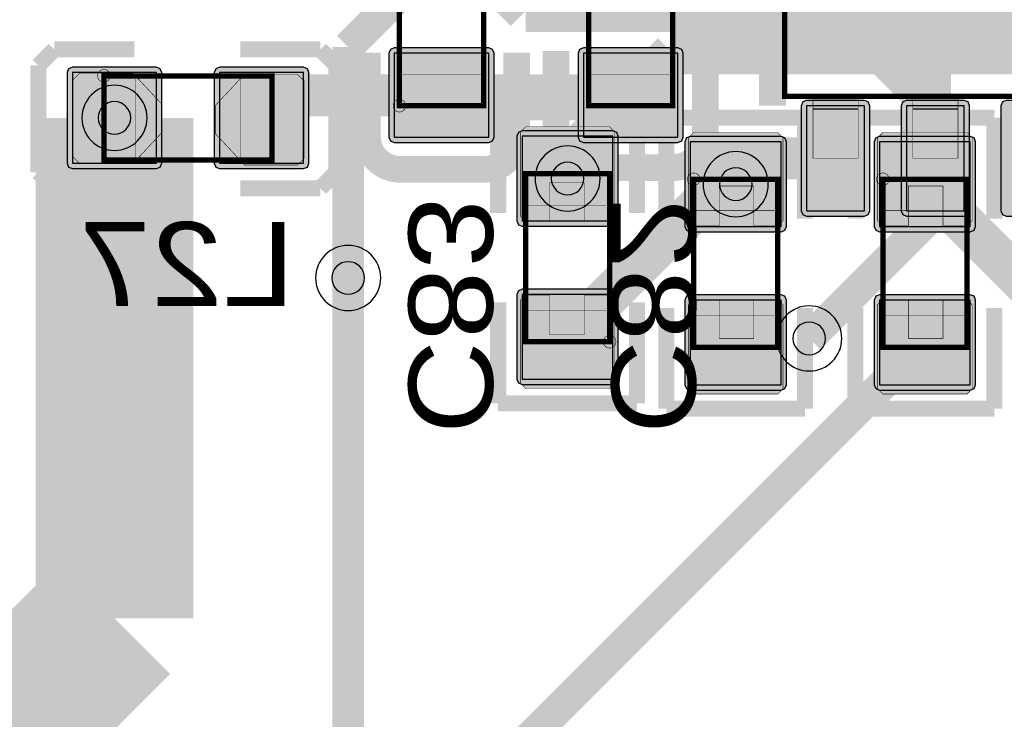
# Model space of a CAD drawing. Header units: millimetres. Extents: x -8 to 125, y -6 to 113.
# Tile 135 of 142: x 104.32 to 113.69, y 73.78 to 80.44. Entities that reach past the tile are written whole.
import ezdxf
from ezdxf.enums import TextEntityAlignment as Align

# ---------------------------------------------------------------- set-up
doc = ezdxf.new("R2010")
doc.units = ezdxf.units.MM
for name, color, linetype, true_color in [('Bottom Layer', 7, 'Continuous', 0x0000ff), ('Bottom Paste Mask Layer', 7, 'Continuous', 0x800000), ('Bottom Silkscreen Layer', 7, 'Continuous', 0x66cc33), ('Bottom Solder Mask Layer', 7, 'Continuous', 0xaa00ff), ('Component Marking Layer', 7, 'Continuous', 0x66ffcc), ('Component Shape Layer', 7, 'Continuous', 0x00cccc), ('Hole Layer', 7, 'Continuous', 0x222222), ('Inner1', 7, 'Continuous', 0x999966), ('Inner2', 7, 'Continuous', 0x008000), ('Multi-Layer', 7, 'Continuous', 0xc0c0c0), ('Pin Floating Layer', 7, 'Continuous', 0xff99ff), ('Pin Soldering Layer', 7, 'Continuous', 0xcc9999), ('Top Layer', 7, 'Continuous', 0xff0000), ('Top Paste Mask Layer', 7, 'Continuous', 0x808080), ('Top Silkscreen Layer', 7, 'Continuous', 0xffcc00), ('Top Solder Mask Layer', 7, 'Continuous', 0x800080)]:
    doc.layers.add(name, color=color, linetype=linetype, true_color=true_color)
doc.styles.get("Standard").update_dxf_attribs({"font": 'arial.ttf'})

msp = doc.modelspace()

# ---------------------------------------------------------------- hatches: boundary and pattern name
at = {"layer": 'Bottom Layer'}
for points in [[(107.8802, 79.3181), (108.7802, 79.3181), (108.7802, 80.1181), (107.8802, 80.1181)], [(110.5802, 80.1181), (109.6802, 80.1181), (109.6802, 79.3181), (110.5802, 79.3181)], [(105.6183, 79.0702), (105.6183, 79.9342), (104.8183, 79.9342), (104.8183, 79.0702)], [(107.0181, 79.0702), (107.0181, 79.9342), (106.2181, 79.9342), (106.2181, 79.0702)], [(111.8053, 78.6181), (112.3553, 78.6181), (112.3553, 79.6181), (111.8053, 79.6181)], [(112.7552, 78.6181), (113.3052, 78.6181), (113.3052, 79.6181), (112.7552, 79.6181)]]:
    msp.add_hatch(color=256, dxfattribs=at).paths.add_polyline_path(points)
at = {"layer": 'Bottom Paste Mask Layer'}
for points in [[(107.8802, 79.3181), (108.7802, 79.3181), (108.7802, 80.1181), (107.8802, 80.1181)], [(110.5802, 80.1181), (109.6802, 80.1181), (109.6802, 79.3181), (110.5802, 79.3181)], [(105.6666, 79.3592), (105.6666, 79.6357), (105.3924, 79.9294), (104.8891, 79.9294), (104.8251, 79.8654), (104.8251, 79.1294), (104.8891, 79.0654), (105.3924, 79.0654)], [(106.1822, 79.3479), (106.1822, 79.6244), (106.4564, 79.9182), (106.9597, 79.9182), (107.0237, 79.8542), (107.0237, 79.1182), (106.9597, 79.0542), (106.4564, 79.0542)], [(111.8053, 78.6181), (112.3553, 78.6181), (112.3553, 79.6181), (111.8053, 79.6181)], [(112.7552, 78.6181), (113.3052, 78.6181), (113.3052, 79.6181), (112.7552, 79.6181)]]:
    msp.add_hatch(color=256, dxfattribs=at).paths.add_polyline_path(points)
at = {"layer": 'Bottom Solder Mask Layer'}
for points in [[(107.8802, 79.2673), (108.7802, 79.2673), (108.8161, 79.2822), (108.831, 79.3181), (108.831, 80.1181), (108.8161, 80.1541), (108.7802, 80.1689), (107.8802, 80.1689), (107.8443, 80.1541), (107.8294, 80.1181), (107.8294, 79.3181), (107.8443, 79.2822)], [(110.5802, 80.1689), (109.6802, 80.1689), (109.6443, 80.1541), (109.6294, 80.1181), (109.6294, 79.3181), (109.6443, 79.2822), (109.6802, 79.2673), (110.5802, 79.2673), (110.6161, 79.2822), (110.631, 79.3181), (110.631, 80.1181), (110.6161, 80.1541)], [(105.6691, 79.0702), (105.6691, 79.9342), (105.6542, 79.9701), (105.6183, 79.985), (104.8183, 79.985), (104.7824, 79.9701), (104.7675, 79.9342), (104.7675, 79.0702), (104.7824, 79.0342), (104.8183, 79.0194), (105.6183, 79.0194), (105.6542, 79.0342)], [(107.0689, 79.0702), (107.0689, 79.9342), (107.054, 79.9701), (107.0181, 79.985), (106.2181, 79.985), (106.1822, 79.9701), (106.1673, 79.9342), (106.1673, 79.0702), (106.1822, 79.0342), (106.2181, 79.0194), (107.0181, 79.0194), (107.054, 79.0342)], [(111.8053, 78.5673), (112.3553, 78.5673), (112.3912, 78.5822), (112.4061, 78.6181), (112.4061, 79.6181), (112.3912, 79.654), (112.3553, 79.6689), (111.8053, 79.6689), (111.7693, 79.654), (111.7545, 79.6181), (111.7545, 78.6181), (111.7693, 78.5822)], [(112.7552, 78.5673), (113.3052, 78.5673), (113.3412, 78.5822), (113.356, 78.6181), (113.356, 79.6181), (113.3412, 79.654), (113.3052, 79.6689), (112.7552, 79.6689), (112.7193, 79.654), (112.7044, 79.6181), (112.7044, 78.6181), (112.7193, 78.5822)], [(113.7052, 78.5673), (114.2552, 78.5673), (114.2911, 78.5822), (114.306, 78.6181), (114.306, 79.6181), (114.2911, 79.654), (114.2552, 79.6689), (113.7052, 79.6689), (113.6693, 79.654), (113.6544, 79.6181), (113.6544, 78.6181), (113.6693, 78.5822)]]:
    msp.add_hatch(color=256, dxfattribs=at).paths.add_polyline_path(points)
at = {"layer": 'Component Marking Layer'}
for points in [[(105.0582, 79.9022, 1), (105.1782, 79.9022, 1)], [(107.8702, 79.6182, 1), (107.9902, 79.6182, 1)], [(110.6702, 78.9182, 1), (110.7902, 78.9182, 1)], [(112.4702, 78.9182, 1), (112.5902, 78.9182, 1)], [(109.8702, 77.3715, 1), (109.9902, 77.3715, 1)]]:
    msp.add_hatch(color=256, dxfattribs=at).paths.add_polyline_path(points)
at = {"layer": 'Pin Floating Layer'}
for points in [[(111.8652, 79.5832), (112.2952, 79.5832), (112.2952, 79.7282), (111.8652, 79.7282)], [(112.8152, 79.5832), (113.2452, 79.5832), (113.2452, 79.7282), (112.8152, 79.7282)]]:
    msp.add_hatch(color=256, dxfattribs=at).paths.add_polyline_path(points)
at = {"layer": 'Pin Soldering Layer'}
for points in [[(105.4183, 79.9022), (105.1183, 79.9022), (105.1183, 79.1022), (105.4183, 79.1022)], [(106.7181, 79.9022), (106.4181, 79.9022), (106.4181, 79.1022), (106.7181, 79.1022)], [(107.9302, 79.6182), (108.7302, 79.6182), (108.7302, 79.9182), (107.9302, 79.9182)], [(110.5302, 79.6182), (109.7302, 79.6182), (109.7302, 79.9182), (110.5302, 79.9182)], [(111.8652, 79.5932), (112.2951, 79.5932), (112.2951, 79.1182), (111.8652, 79.1182)], [(112.8151, 79.5932), (113.2452, 79.5932), (113.2452, 79.1182), (112.8151, 79.1182)], [(109.9302, 78.9715), (109.1302, 78.9715), (109.1302, 78.6715), (109.9302, 78.6715)], [(110.7302, 78.9182), (111.5302, 78.9182), (111.5302, 78.6182), (110.7302, 78.6182)], [(112.5302, 78.9182), (113.3302, 78.9182), (113.3302, 78.6182), (112.5302, 78.6182)], [(109.9302, 77.3715), (109.1302, 77.3715), (109.1302, 77.6715), (109.9302, 77.6715)], [(110.7302, 77.3182), (111.5302, 77.3182), (111.5302, 77.6182), (110.7302, 77.6182)], [(112.5302, 77.3182), (113.3302, 77.3182), (113.3302, 77.6182), (112.5302, 77.6182)]]:
    msp.add_hatch(color=256, dxfattribs=at).paths.add_polyline_path(points)
at = {"layer": 'Top Layer'}
for points in [[(109.0982, 78.5216), (109.9622, 78.5216), (109.9622, 79.3281), (109.0982, 79.3281)], [(111.5622, 79.2748), (110.6982, 79.2748), (110.6982, 78.4683), (111.5622, 78.4683)], [(113.3622, 79.2748), (112.4982, 79.2748), (112.4982, 78.4683), (113.3622, 78.4683)], [(109.0982, 77.0149), (109.9622, 77.0149), (109.9622, 77.8214), (109.0982, 77.8214)], [(111.5622, 77.768), (110.6982, 77.768), (110.6982, 76.9616), (111.5622, 76.9616)], [(113.3622, 77.768), (112.4982, 77.768), (112.4982, 76.9616), (113.3622, 76.9616)]]:
    msp.add_hatch(color=256, dxfattribs=at).paths.add_polyline_path(points)
at = {"layer": 'Top Paste Mask Layer'}
for points in [[(109.0802, 79.3665), (109.0802, 78.5665), (109.1302, 78.5165), (109.3582, 78.5165), (109.3582, 78.8865), (109.6882, 78.8865), (109.6882, 78.5165), (109.9302, 78.5165), (109.9802, 78.5665), (109.9802, 79.3665), (109.9302, 79.4165), (109.1302, 79.4165)], [(111.5302, 78.4731), (111.3022, 78.4731), (111.3022, 78.8531), (110.9722, 78.8531), (110.9722, 78.4731), (110.7302, 78.4731), (110.6802, 78.5231), (110.6802, 79.3131), (110.7302, 79.3631), (111.5302, 79.3631), (111.5802, 79.3131), (111.5802, 78.5231)], [(113.3302, 78.4731), (113.1022, 78.4731), (113.1022, 78.8531), (112.7722, 78.8531), (112.7722, 78.4731), (112.5302, 78.4731), (112.4802, 78.5231), (112.4802, 79.3131), (112.5302, 79.3631), (113.3302, 79.3631), (113.3802, 79.3131), (113.3802, 78.5231)], [(109.1302, 77.8165), (109.3582, 77.8165), (109.3582, 77.4365), (109.6882, 77.4365), (109.6882, 77.8165), (109.9302, 77.8165), (109.9802, 77.7665), (109.9802, 76.9765), (109.9302, 76.9265), (109.1302, 76.9265), (109.0802, 76.9765), (109.0802, 77.7665)], [(111.5802, 76.9231), (111.5802, 77.7231), (111.5302, 77.7731), (111.3022, 77.7731), (111.3022, 77.4031), (110.9722, 77.4031), (110.9722, 77.7731), (110.7302, 77.7731), (110.6802, 77.7231), (110.6802, 76.9231), (110.7302, 76.8731), (111.5302, 76.8731)], [(113.3802, 76.9231), (113.3802, 77.7231), (113.3302, 77.7731), (113.1022, 77.7731), (113.1022, 77.4031), (112.7722, 77.4031), (112.7722, 77.7731), (112.5302, 77.7731), (112.4802, 77.7231), (112.4802, 76.9231), (112.5302, 76.8731), (113.3302, 76.8731)]]:
    msp.add_hatch(color=256, dxfattribs=at).paths.add_polyline_path(points)
at = {"layer": 'Top Solder Mask Layer'}
for points in [[(109.0982, 78.4708), (109.9622, 78.4708), (109.9981, 78.4857), (110.013, 78.5216), (110.013, 79.3281), (109.9981, 79.364), (109.9622, 79.3789), (109.0982, 79.3789), (109.0623, 79.364), (109.0474, 79.3281), (109.0474, 78.5216), (109.0623, 78.4857)], [(111.5622, 79.3256), (110.6982, 79.3256), (110.6623, 79.3107), (110.6474, 79.2748), (110.6474, 78.4683), (110.6623, 78.4324), (110.6982, 78.4175), (111.5622, 78.4175), (111.5981, 78.4324), (111.613, 78.4683), (111.613, 79.2748), (111.5981, 79.3107)], [(113.3622, 79.3256), (112.4982, 79.3256), (112.4623, 79.3107), (112.4474, 79.2748), (112.4474, 78.4683), (112.4623, 78.4324), (112.4982, 78.4175), (113.3622, 78.4175), (113.3982, 78.4324), (113.413, 78.4683), (113.413, 79.2748), (113.3982, 79.3107)], [(109.0982, 76.9641), (109.9622, 76.9641), (109.9981, 76.979), (110.013, 77.0149), (110.013, 77.8214), (109.9981, 77.8573), (109.9622, 77.8722), (109.0982, 77.8722), (109.0623, 77.8573), (109.0474, 77.8214), (109.0474, 77.0149), (109.0623, 76.979)], [(111.5622, 77.8188), (110.6982, 77.8188), (110.6623, 77.804), (110.6474, 77.768), (110.6474, 76.9616), (110.6623, 76.9256), (110.6982, 76.9108), (111.5622, 76.9108), (111.5981, 76.9256), (111.613, 76.9616), (111.613, 77.768), (111.5981, 77.804)], [(113.3622, 77.8188), (112.4982, 77.8188), (112.4623, 77.804), (112.4474, 77.768), (112.4474, 76.9616), (112.4623, 76.9256), (112.4982, 76.9108), (113.3622, 76.9108), (113.3982, 76.9256), (113.413, 76.9616), (113.413, 77.768), (113.3982, 77.804)]]:
    msp.add_hatch(color=256, dxfattribs=at).paths.add_polyline_path(points)

# ---------------------------------------------------------------- linework, layer by layer
at = {"layer": 'Bottom Layer', "const_width": 0.4}
for points in [[(110.1302, 79.7181), (110.5302, 80.1182)], [(110.5302, 80.1182), (112.5302, 80.1182)], [(113.9302, 80.1182), (112.5302, 80.1182)], [(113.0302, 79.6182), (112.5302, 80.1182)], [(106.6303, 79.7181), (108.3302, 79.7181)], [(108.3302, 79.7181), (110.1302, 79.7181)], [(109.5302, 79.1181), (110.1302, 79.7181)], [(113.0302, 79.1181), (113.0302, 79.6182)], [(109.5302, 78.9249), (109.5302, 79.1181)], [(111.1302, 78.8715), (111.3768, 79.1181)], [(111.3768, 79.1181), (112.0803, 79.1181)]]:
    msp.add_lwpolyline(points, dxfattribs=at)
at = {"layer": 'Bottom Layer'}
for points in [[(107.8802, 79.3181), (108.7802, 79.3181), (108.7802, 80.1181), (107.8802, 80.1181)], [(110.5802, 80.1181), (109.6802, 80.1181), (109.6802, 79.3181), (110.5802, 79.3181)], [(105.6183, 79.0702), (105.6183, 79.9342), (104.8183, 79.9342), (104.8183, 79.0702)], [(107.0181, 79.0702), (107.0181, 79.9342), (106.2181, 79.9342), (106.2181, 79.0702)], [(111.8053, 78.6181), (112.3553, 78.6181), (112.3553, 79.6181), (111.8053, 79.6181)], [(112.7552, 78.6181), (113.3052, 78.6181), (113.3052, 79.6181), (112.7552, 79.6181)]]:
    msp.add_lwpolyline(points, close=True, dxfattribs=at)
at = {"layer": 'Bottom Paste Mask Layer'}
for points in [[(107.8802, 79.3181), (108.7802, 79.3181), (108.7802, 80.1181), (107.8802, 80.1181)], [(110.5802, 80.1181), (109.6802, 80.1181), (109.6802, 79.3181), (110.5802, 79.3181)], [(111.8053, 78.6181), (112.3553, 78.6181), (112.3553, 79.6181), (111.8053, 79.6181)], [(112.7552, 78.6181), (113.3052, 78.6181), (113.3052, 79.6181), (112.7552, 79.6181)]]:
    msp.add_lwpolyline(points, close=True, dxfattribs=at)
at = {"layer": 'Bottom Paste Mask Layer', "const_width": 0.00508}
for points in [[(105.6666, 79.3592), (105.6666, 79.6357), (105.3924, 79.9294), (104.8891, 79.9294), (104.8251, 79.8654), (104.8251, 79.1294), (104.8891, 79.0654), (105.3924, 79.0654)], [(105.6666, 79.3592), (105.6666, 79.6357), (105.3924, 79.9294), (104.8891, 79.9294), (104.8251, 79.8654), (104.8251, 79.1294), (104.8891, 79.0654), (105.3924, 79.0654)], [(106.1822, 79.3479), (106.1822, 79.6244), (106.4564, 79.9182), (106.9597, 79.9182), (107.0237, 79.8542), (107.0237, 79.1182), (106.9597, 79.0542), (106.4564, 79.0542)], [(106.1822, 79.3479), (106.1822, 79.6244), (106.4564, 79.9182), (106.9597, 79.9182), (107.0237, 79.8542), (107.0237, 79.1182), (106.9597, 79.0542), (106.4564, 79.0542)]]:
    msp.add_lwpolyline(points, close=True, dxfattribs=at)
at = {"layer": 'Bottom Silkscreen Layer'}
for points, const_width in [([(111.4801, 79.6182), (111.4801, 81.4182)], 0.254), ([(111.4801, 79.6182), (111.4801, 81.4182)], 0.254), ([(104.6465, 80.1535), (104.4941, 80.0012)], 0.1524), ([(104.6465, 80.1535), (104.4941, 80.0012)], 0.1524), ([(104.6465, 80.1535), (105.4085, 80.1535)], 0.152), ([(104.6465, 80.1535), (105.4085, 80.1535)], 0.152), ([(107.1766, 80.1535), (106.4146, 80.1535)], 0.152), ([(107.1766, 80.1535), (106.4146, 80.1535)], 0.152), ([(107.3289, 80.0012), (107.1766, 80.1535)], 0.1524), ([(107.3289, 80.0012), (107.1766, 80.1535)], 0.1524), ([(107.626, 80.1225), (107.626, 79.3225)], 0.254), ([(107.626, 80.1225), (107.626, 79.3225)], 0.254), ([(109.0457, 80.1225), (109.0457, 79.3225)], 0.254), ([(109.0457, 80.1225), (109.0457, 79.3225)], 0.254), ([(109.4206, 80.1379), (109.4206, 79.3379)], 0.254), ([(109.4206, 80.1379), (109.4206, 79.3379)], 0.254), ([(110.8403, 80.1379), (110.8403, 79.3379)], 0.254), ([(110.8403, 80.1379), (110.8403, 79.3379)], 0.254), ([(104.4941, 80.0012), (104.4941, 78.9847)], 0.1524), ([(104.4941, 80.0012), (104.4941, 78.9847)], 0.1524), ([(107.3289, 78.9847), (107.3289, 80.0012)], 0.1524), ([(107.3289, 78.9847), (107.3289, 80.0012)], 0.1524), ([(108.7358, 79.0127), (107.9359, 79.0127)], 0.254), ([(108.7358, 79.0127), (107.9359, 79.0127)], 0.254), ([(109.7304, 79.0281), (110.5305, 79.0281)], 0.254), ([(109.7304, 79.0281), (110.5305, 79.0281)], 0.254), ([(104.4941, 78.9847), (104.6465, 78.8323)], 0.1524), ([(104.4941, 78.9847), (104.6465, 78.8323)], 0.1524), ([(107.1766, 78.8323), (107.3289, 78.9847)], 0.1524), ([(107.1766, 78.8323), (107.3289, 78.9847)], 0.1524), ([(104.6465, 78.8323), (105.4085, 78.8323)], 0.152), ([(104.6465, 78.8323), (105.4085, 78.8323)], 0.152), ([(107.1766, 78.8323), (106.4146, 78.8323)], 0.152), ([(107.1766, 78.8323), (106.4146, 78.8323)], 0.152)]:
    msp.add_lwpolyline(points, dxfattribs=dict(at, const_width=const_width))
at = {"layer": 'Bottom Silkscreen Layer', "const_width": 0.254}
for points in [[(109.4206, 79.338, 0.414239), (109.7304, 79.0281)], [(109.4206, 79.338, 0.414239), (109.7304, 79.0281)], [(110.5304, 79.0281, 0.414214), (110.8403, 79.338)], [(110.5304, 79.0281, 0.414214), (110.8403, 79.338)], [(107.626, 79.3225, 0.414239), (107.9359, 79.0126)], [(107.626, 79.3225, 0.414239), (107.9359, 79.0126)], [(108.7358, 79.0126, 0.414214), (109.0457, 79.3225)], [(108.7358, 79.0126, 0.414214), (109.0457, 79.3225)]]:
    msp.add_lwpolyline(points, format="xyb", dxfattribs=at)
at = {"layer": 'Bottom Solder Mask Layer'}
for points in [[(107.8802, 79.2673), (108.7802, 79.2673), (108.8161, 79.2822), (108.831, 79.3181), (108.831, 80.1181), (108.8161, 80.1541), (108.7802, 80.1689), (107.8802, 80.1689), (107.8443, 80.1541), (107.8294, 80.1181), (107.8294, 79.3181), (107.8443, 79.2822)], [(110.5802, 80.1689), (109.6802, 80.1689), (109.6443, 80.1541), (109.6294, 80.1181), (109.6294, 79.3181), (109.6443, 79.2822), (109.6802, 79.2673), (110.5802, 79.2673), (110.6161, 79.2822), (110.631, 79.3181), (110.631, 80.1181), (110.6161, 80.1541)], [(105.6691, 79.0702), (105.6691, 79.9342), (105.6542, 79.9701), (105.6183, 79.985), (104.8183, 79.985), (104.7824, 79.9701), (104.7675, 79.9342), (104.7675, 79.0702), (104.7824, 79.0342), (104.8183, 79.0194), (105.6183, 79.0194), (105.6542, 79.0342)], [(107.0689, 79.0702), (107.0689, 79.9342), (107.054, 79.9701), (107.0181, 79.985), (106.2181, 79.985), (106.1822, 79.9701), (106.1673, 79.9342), (106.1673, 79.0702), (106.1822, 79.0342), (106.2181, 79.0194), (107.0181, 79.0194), (107.054, 79.0342)], [(111.8053, 78.5673), (112.3553, 78.5673), (112.3912, 78.5822), (112.4061, 78.6181), (112.4061, 79.6181), (112.3912, 79.654), (112.3553, 79.6689), (111.8053, 79.6689), (111.7693, 79.654), (111.7545, 79.6181), (111.7545, 78.6181), (111.7693, 78.5822)], [(112.7552, 78.5673), (113.3052, 78.5673), (113.3412, 78.5822), (113.356, 78.6181), (113.356, 79.6181), (113.3412, 79.654), (113.3052, 79.6689), (112.7552, 79.6689), (112.7193, 79.654), (112.7044, 79.6181), (112.7044, 78.6181), (112.7193, 78.5822)], [(113.7052, 78.5673), (114.2552, 78.5673), (114.2911, 78.5822), (114.306, 78.6181), (114.306, 79.6181), (114.2911, 79.654), (114.2552, 79.6689), (113.7052, 79.6689), (113.6693, 79.654), (113.6544, 79.6181), (113.6544, 78.6181), (113.6693, 78.5822)]]:
    msp.add_lwpolyline(points, close=True, dxfattribs=at)
at = {"layer": 'Component Marking Layer', "const_width": 0.00508}
for points in [[(105.0582, 79.9022, 1), (105.1782, 79.9022, 1)], [(107.8702, 79.6182, 1), (107.9902, 79.6182, 1)], [(110.6702, 78.9182, 1), (110.7902, 78.9182, 1)], [(112.4702, 78.9182, 1), (112.5902, 78.9182, 1)], [(109.8702, 77.3715, 1), (109.9902, 77.3715, 1)]]:
    msp.add_lwpolyline(points, format="xyb", close=True, dxfattribs=at)
at = {"layer": 'Component Shape Layer', "const_width": 0.0508}
for points in [[(111.5951, 79.7082), (114.4652, 79.7082), (114.4652, 81.3282), (111.5951, 81.3282)], [(111.5951, 79.7082), (114.4652, 79.7082), (114.4652, 81.3282), (111.5951, 81.3282)], [(107.9302, 79.6182), (108.7302, 79.6182), (108.7302, 81.2182), (107.9302, 81.2182)], [(107.9302, 79.6182), (108.7302, 79.6182), (108.7302, 81.2182), (107.9302, 81.2182)], [(110.5302, 81.2182), (109.7302, 81.2182), (109.7302, 79.6182), (110.5302, 79.6182)], [(110.5302, 81.2182), (109.7302, 81.2182), (109.7302, 79.6182), (110.5302, 79.6182)], [(106.7182, 79.902), (105.1182, 79.902), (105.1182, 79.102), (106.7182, 79.102)], [(106.7182, 79.902), (105.1182, 79.902), (105.1182, 79.102), (106.7182, 79.102)], [(109.9302, 77.3715), (109.1302, 77.3715), (109.1302, 78.9715), (109.9302, 78.9715)], [(109.9302, 77.3715), (109.1302, 77.3715), (109.1302, 78.9715), (109.9302, 78.9715)], [(110.7302, 78.9182), (111.5302, 78.9182), (111.5302, 77.3182), (110.7302, 77.3182)], [(110.7302, 78.9182), (111.5302, 78.9182), (111.5302, 77.3182), (110.7302, 77.3182)], [(112.5302, 78.9182), (113.3302, 78.9182), (113.3302, 77.3182), (112.5302, 77.3182)], [(112.5302, 78.9182), (113.3302, 78.9182), (113.3302, 77.3182), (112.5302, 77.3182)]]:
    msp.add_lwpolyline(points, close=True, dxfattribs=at)
at = {"layer": 'Hole Layer'}
for points in [[(105.0633, 79.5022, 1), (105.3733, 79.5022), (105.3733, 79.5022, 1), (105.0633, 79.5022)], [(109.3752, 78.9249, 1), (109.6852, 78.9249), (109.6852, 78.9249, 1), (109.3752, 78.9249)], [(110.9752, 78.8715, 1), (111.2852, 78.8715), (111.2852, 78.8715, 1), (110.9752, 78.8715)], [(107.2872, 77.9782, 1), (107.5972, 77.9782), (107.5972, 77.9782, 1), (107.2872, 77.9782)], [(111.6749, 77.4029, 1), (111.9849, 77.4029), (111.9849, 77.4029, 1), (111.6749, 77.4029)]]:
    msp.add_lwpolyline(points, format="xyb", dxfattribs=at)
at = {"layer": 'Inner1', "const_width": 0.3}
for points in [[(113.0302, 90.5771), (113.0302, 78.6032)], [(107.4422, 80.1768), (109.5302, 82.2648)], [(107.4422, 77.9782), (107.4422, 80.1768)], [(111.8299, 77.4029), (113.0302, 78.6032)]]:
    msp.add_lwpolyline(points, dxfattribs=at)
at = {"layer": 'Inner2', "const_width": 1.5}
for points in [[(105.2183, 79.5022), (105.2183, 74.7394)], [(105.2183, 74.7394), (100.9646, 70.4857)]]:
    msp.add_lwpolyline(points, dxfattribs=at)
at = {"layer": 'Multi-Layer'}
for points in [[(104.9083, 79.5022, 1), (105.5283, 79.5022), (105.5283, 79.5022, 1), (104.9083, 79.5022)], [(109.2202, 78.9249, 1), (109.8402, 78.9249), (109.8402, 78.9249, 1), (109.2202, 78.9249)], [(110.8202, 78.8715, 1), (111.4402, 78.8715), (111.4402, 78.8715, 1), (110.8202, 78.8715)], [(107.1322, 77.9782, 1), (107.7522, 77.9782), (107.7522, 77.9782, 1), (107.1322, 77.9782)], [(111.5199, 77.4029, 1), (112.1399, 77.4029), (112.1399, 77.4029, 1), (111.5199, 77.4029)]]:
    msp.add_lwpolyline(points, format="xyb", dxfattribs=at)
at = {"layer": 'Pin Floating Layer', "const_width": 0.00508}
for points in [[(111.8652, 79.5832), (112.2952, 79.5832), (112.2952, 79.7282), (111.8652, 79.7282)], [(111.8652, 79.5832), (112.2952, 79.5832), (112.2952, 79.7282), (111.8652, 79.7282)], [(112.8152, 79.5832), (113.2452, 79.5832), (113.2452, 79.7282), (112.8152, 79.7282)], [(112.8152, 79.5832), (113.2452, 79.5832), (113.2452, 79.7282), (112.8152, 79.7282)]]:
    msp.add_lwpolyline(points, close=True, dxfattribs=at)
at = {"layer": 'Pin Soldering Layer', "const_width": 0.00508}
for points in [[(105.4183, 79.9022), (105.1183, 79.9022), (105.1183, 79.1022), (105.4183, 79.1022)], [(105.4183, 79.9022), (105.1183, 79.9022), (105.1183, 79.1022), (105.4183, 79.1022)], [(106.7181, 79.9022), (106.4181, 79.9022), (106.4181, 79.1022), (106.7181, 79.1022)], [(106.7181, 79.9022), (106.4181, 79.9022), (106.4181, 79.1022), (106.7181, 79.1022)], [(107.9302, 79.6182), (108.7302, 79.6182), (108.7302, 79.9182), (107.9302, 79.9182)], [(107.9302, 79.6182), (108.7302, 79.6182), (108.7302, 79.9182), (107.9302, 79.9182)], [(110.5302, 79.6182), (109.7302, 79.6182), (109.7302, 79.9182), (110.5302, 79.9182)], [(110.5302, 79.6182), (109.7302, 79.6182), (109.7302, 79.9182), (110.5302, 79.9182)], [(111.8652, 79.5932), (112.2951, 79.5932), (112.2951, 79.1182), (111.8652, 79.1182)], [(111.8652, 79.5932), (112.2951, 79.5932), (112.2951, 79.1182), (111.8652, 79.1182)], [(112.8151, 79.5932), (113.2452, 79.5932), (113.2452, 79.1182), (112.8151, 79.1182)], [(112.8151, 79.5932), (113.2452, 79.5932), (113.2452, 79.1182), (112.8151, 79.1182)], [(109.9302, 78.9715), (109.1302, 78.9715), (109.1302, 78.6715), (109.9302, 78.6715)], [(109.9302, 78.9715), (109.1302, 78.9715), (109.1302, 78.6715), (109.9302, 78.6715)], [(110.7302, 78.9182), (111.5302, 78.9182), (111.5302, 78.6182), (110.7302, 78.6182)], [(110.7302, 78.9182), (111.5302, 78.9182), (111.5302, 78.6182), (110.7302, 78.6182)], [(112.5302, 78.9182), (113.3302, 78.9182), (113.3302, 78.6182), (112.5302, 78.6182)], [(112.5302, 78.9182), (113.3302, 78.9182), (113.3302, 78.6182), (112.5302, 78.6182)], [(109.9302, 77.3715), (109.1302, 77.3715), (109.1302, 77.6715), (109.9302, 77.6715)], [(109.9302, 77.3715), (109.1302, 77.3715), (109.1302, 77.6715), (109.9302, 77.6715)], [(110.7302, 77.3182), (111.5302, 77.3182), (111.5302, 77.6182), (110.7302, 77.6182)], [(110.7302, 77.3182), (111.5302, 77.3182), (111.5302, 77.6182), (110.7302, 77.6182)], [(112.5302, 77.3182), (113.3302, 77.3182), (113.3302, 77.6182), (112.5302, 77.6182)], [(112.5302, 77.3182), (113.3302, 77.3182), (113.3302, 77.6182), (112.5302, 77.6182)]]:
    msp.add_lwpolyline(points, close=True, dxfattribs=at)
at = {"layer": 'Top Layer'}
for points, const_width in [([(109.1302, 80.5182), (107.9302, 81.7182)], 0.4), ([(109.1302, 80.5182), (113.5302, 80.5182)], 0.4), ([(113.5302, 80.5182), (114.5302, 79.5182)], 0.4), ([(109.5302, 77.4182), (110.9836, 78.8715)], 0.4), ([(110.9836, 78.8715), (111.1302, 78.8715)], 0.4), ([(114.3836, 77.4182), (112.9302, 78.8715)], 0.4), ([(107.4422, 77.9782), (107.4422, 73.1521)], 0.3), ([(87.3815, 51.8161), (112.9302, 77.3648)], 0.3)]:
    msp.add_lwpolyline(points, dxfattribs=dict(at, const_width=const_width))
for points in [[(109.0982, 78.5216), (109.9622, 78.5216), (109.9622, 79.3281), (109.0982, 79.3281)], [(111.5622, 79.2748), (110.6982, 79.2748), (110.6982, 78.4683), (111.5622, 78.4683)], [(113.3622, 79.2748), (112.4982, 79.2748), (112.4982, 78.4683), (113.3622, 78.4683)], [(109.0982, 77.0149), (109.9622, 77.0149), (109.9622, 77.8214), (109.0982, 77.8214)], [(111.5622, 77.768), (110.6982, 77.768), (110.6982, 76.9616), (111.5622, 76.9616)], [(113.3622, 77.768), (112.4982, 77.768), (112.4982, 76.9616), (113.3622, 76.9616)]]:
    msp.add_lwpolyline(points, close=True, dxfattribs=at)
at = {"layer": 'Top Paste Mask Layer', "const_width": 0.00508}
for points in [[(109.0802, 79.3665), (109.0802, 78.5665), (109.1302, 78.5165), (109.3582, 78.5165), (109.3582, 78.8865), (109.6882, 78.8865), (109.6882, 78.5165), (109.9302, 78.5165), (109.9802, 78.5665), (109.9802, 79.3665), (109.9302, 79.4165), (109.1302, 79.4165)], [(109.0802, 79.3665), (109.0802, 78.5665), (109.1302, 78.5165), (109.3582, 78.5165), (109.3582, 78.8865), (109.6882, 78.8865), (109.6882, 78.5165), (109.9302, 78.5165), (109.9802, 78.5665), (109.9802, 79.3665), (109.9302, 79.4165), (109.1302, 79.4165)], [(111.5302, 78.4731), (111.3022, 78.4731), (111.3022, 78.8531), (110.9722, 78.8531), (110.9722, 78.4731), (110.7302, 78.4731), (110.6802, 78.5231), (110.6802, 79.3131), (110.7302, 79.3631), (111.5302, 79.3631), (111.5802, 79.3131), (111.5802, 78.5231)], [(111.5302, 78.4731), (111.3022, 78.4731), (111.3022, 78.8531), (110.9722, 78.8531), (110.9722, 78.4731), (110.7302, 78.4731), (110.6802, 78.5231), (110.6802, 79.3131), (110.7302, 79.3631), (111.5302, 79.3631), (111.5802, 79.3131), (111.5802, 78.5231)], [(113.3302, 78.4731), (113.1022, 78.4731), (113.1022, 78.8531), (112.7722, 78.8531), (112.7722, 78.4731), (112.5302, 78.4731), (112.4802, 78.5231), (112.4802, 79.3131), (112.5302, 79.3631), (113.3302, 79.3631), (113.3802, 79.3131), (113.3802, 78.5231)], [(113.3302, 78.4731), (113.1022, 78.4731), (113.1022, 78.8531), (112.7722, 78.8531), (112.7722, 78.4731), (112.5302, 78.4731), (112.4802, 78.5231), (112.4802, 79.3131), (112.5302, 79.3631), (113.3302, 79.3631), (113.3802, 79.3131), (113.3802, 78.5231)], [(109.1302, 77.8165), (109.3582, 77.8165), (109.3582, 77.4365), (109.6882, 77.4365), (109.6882, 77.8165), (109.9302, 77.8165), (109.9802, 77.7665), (109.9802, 76.9765), (109.9302, 76.9265), (109.1302, 76.9265), (109.0802, 76.9765), (109.0802, 77.7665)], [(109.1302, 77.8165), (109.3582, 77.8165), (109.3582, 77.4365), (109.6882, 77.4365), (109.6882, 77.8165), (109.9302, 77.8165), (109.9802, 77.7665), (109.9802, 76.9765), (109.9302, 76.9265), (109.1302, 76.9265), (109.0802, 76.9765), (109.0802, 77.7665)], [(111.5802, 76.9231), (111.5802, 77.7231), (111.5302, 77.7731), (111.3022, 77.7731), (111.3022, 77.4031), (110.9722, 77.4031), (110.9722, 77.7731), (110.7302, 77.7731), (110.6802, 77.7231), (110.6802, 76.9231), (110.7302, 76.8731), (111.5302, 76.8731)], [(111.5802, 76.9231), (111.5802, 77.7231), (111.5302, 77.7731), (111.3022, 77.7731), (111.3022, 77.4031), (110.9722, 77.4031), (110.9722, 77.7731), (110.7302, 77.7731), (110.6802, 77.7231), (110.6802, 76.9231), (110.7302, 76.8731), (111.5302, 76.8731)], [(113.3802, 76.9231), (113.3802, 77.7231), (113.3302, 77.7731), (113.1022, 77.7731), (113.1022, 77.4031), (112.7722, 77.4031), (112.7722, 77.7731), (112.5302, 77.7731), (112.4802, 77.7231), (112.4802, 76.9231), (112.5302, 76.8731), (113.3302, 76.8731)], [(113.3802, 76.9231), (113.3802, 77.7231), (113.3302, 77.7731), (113.1022, 77.7731), (113.1022, 77.4031), (112.7722, 77.4031), (112.7722, 77.7731), (112.5302, 77.7731), (112.4802, 77.7231), (112.4802, 76.9231), (112.5302, 76.8731), (113.3302, 76.8731)]]:
    msp.add_lwpolyline(points, close=True, dxfattribs=at)
at = {"layer": 'Top Silkscreen Layer', "const_width": 0.1524}
for points in [[(110.1908, 79.5566), (108.8696, 79.5566)], [(108.8696, 79.5566), (108.8696, 78.5977)], [(110.1908, 79.5566), (108.8696, 79.5566)], [(108.8696, 79.5566), (108.8696, 78.5977)], [(110.1908, 78.5977), (110.1908, 79.5566)], [(110.1908, 78.5977), (110.1908, 79.5566)], [(110.4696, 78.5444), (110.4696, 79.5032)], [(110.4696, 79.5032), (111.7908, 79.5032)], [(110.4696, 78.5444), (110.4696, 79.5032)], [(110.4696, 79.5032), (111.7908, 79.5032)], [(111.7908, 79.5032), (111.7908, 78.5444)], [(111.7908, 79.5032), (111.7908, 78.5444)], [(112.2696, 78.5444), (112.2696, 79.5032)], [(112.2696, 79.5032), (113.5908, 79.5032)], [(112.2696, 78.5444), (112.2696, 79.5032)], [(112.2696, 79.5032), (113.5908, 79.5032)], [(113.5908, 79.5032), (113.5908, 78.5444)], [(113.5908, 79.5032), (113.5908, 78.5444)], [(108.8696, 76.7864), (108.8696, 77.7453)], [(108.8696, 76.7864), (108.8696, 77.7453)], [(110.1908, 77.7453), (110.1908, 76.7864)], [(110.1908, 77.7453), (110.1908, 76.7864)], [(110.4696, 77.6919), (110.4696, 76.7331)], [(110.4696, 77.6919), (110.4696, 76.7331)], [(111.7908, 76.7331), (111.7908, 77.6919)], [(111.7908, 76.7331), (111.7908, 77.6919)], [(112.2696, 77.6919), (112.2696, 76.7331)], [(112.2696, 77.6919), (112.2696, 76.7331)], [(113.5908, 76.7331), (113.5908, 77.6919)], [(113.5908, 76.7331), (113.5908, 77.6919)], [(110.1908, 76.7864), (108.8696, 76.7864)], [(110.1908, 76.7864), (108.8696, 76.7864)], [(110.4696, 76.7331), (111.7908, 76.7331)], [(110.4696, 76.7331), (111.7908, 76.7331)], [(112.2696, 76.7331), (113.5908, 76.7331)], [(112.2696, 76.7331), (113.5908, 76.7331)]]:
    msp.add_lwpolyline(points, dxfattribs=at)
at = {"layer": 'Top Solder Mask Layer'}
for points in [[(109.0982, 78.4708), (109.9622, 78.4708), (109.9981, 78.4857), (110.013, 78.5216), (110.013, 79.3281), (109.9981, 79.364), (109.9622, 79.3789), (109.0982, 79.3789), (109.0623, 79.364), (109.0474, 79.3281), (109.0474, 78.5216), (109.0623, 78.4857)], [(111.5622, 79.3256), (110.6982, 79.3256), (110.6623, 79.3107), (110.6474, 79.2748), (110.6474, 78.4683), (110.6623, 78.4324), (110.6982, 78.4175), (111.5622, 78.4175), (111.5981, 78.4324), (111.613, 78.4683), (111.613, 79.2748), (111.5981, 79.3107)], [(113.3622, 79.3256), (112.4982, 79.3256), (112.4623, 79.3107), (112.4474, 79.2748), (112.4474, 78.4683), (112.4623, 78.4324), (112.4982, 78.4175), (113.3622, 78.4175), (113.3982, 78.4324), (113.413, 78.4683), (113.413, 79.2748), (113.3982, 79.3107)], [(109.0982, 76.9641), (109.9622, 76.9641), (109.9981, 76.979), (110.013, 77.0149), (110.013, 77.8214), (109.9981, 77.8573), (109.9622, 77.8722), (109.0982, 77.8722), (109.0623, 77.8573), (109.0474, 77.8214), (109.0474, 77.0149), (109.0623, 76.979)], [(111.5622, 77.8188), (110.6982, 77.8188), (110.6623, 77.804), (110.6474, 77.768), (110.6474, 76.9616), (110.6623, 76.9256), (110.6982, 76.9108), (111.5622, 76.9108), (111.5981, 76.9256), (111.613, 76.9616), (111.613, 77.768), (111.5981, 77.804)], [(113.3622, 77.8188), (112.4982, 77.8188), (112.4623, 77.804), (112.4474, 77.768), (112.4474, 76.9616), (112.4623, 76.9256), (112.4982, 76.9108), (113.3622, 76.9108), (113.3982, 76.9256), (113.413, 76.9616), (113.413, 77.768), (113.3982, 77.804)]]:
    msp.add_lwpolyline(points, close=True, dxfattribs=at)

# ---------------------------------------------------------------- texts
at = {"layer": 'Bottom Silkscreen Layer', "text_generation_flag": 2, "width": 1.1}
for s, rotation, p in [('L27', 720, (106.9342, 77.4702)), ('C83', 990, (107.7776, 76.4926)), ('C82', 990, (109.708, 76.4926))]:
    msp.add_text(s, height=0.8001, rotation=rotation, dxfattribs=at).set_placement(p, align=Align.BOTTOM_LEFT)

doc.saveas('drawing.dxf')
